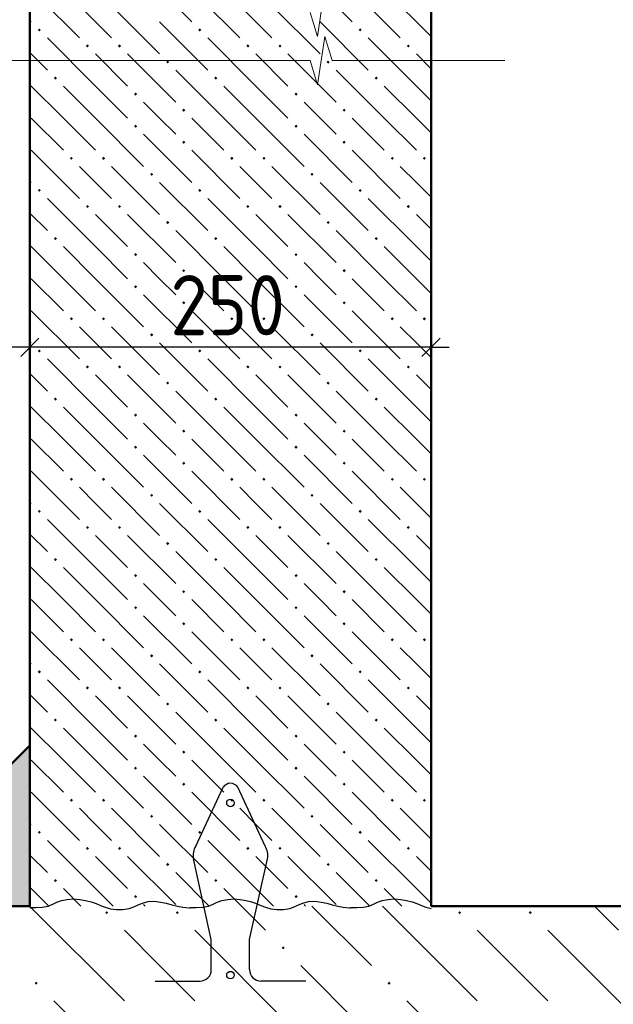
# Model space of a CAD drawing. Header units: millimetres. Extents: x 0 to 42000, y 0 to 29700.
# Tile 10 of 19: x 31219 to 33686, y 16631 to 20721. Entities that reach past the tile are written whole.
import ezdxf

# ---------------------------------------------------------------- set-up
doc = ezdxf.new("R2010")
doc.units = ezdxf.units.MM
for name, color, linetype, lineweight in [('Standard', 7, 'Continuous', 25), ('Примечания', 7, 'Continuous', 13), ('Размерная линия_ общее', 7, 'Continuous', 13), ('Стена_ кирп кладка силик нес', 8, 'Continuous', 70), ('Фундаменты общие', 7, 'Continuous', 25)]:
    doc.layers.add(name, color=color, linetype=linetype, lineweight=lineweight)
doc.styles.add('ISOCPEUR', font='txt')

msp = doc.modelspace()

# ---------------------------------------------------------------- hatches: boundary and pattern name
at = {"layer": 'Standard', "linetype": 'Continuous', "lineweight": 13, "transparency": 33554687}
for points in [[(31300.7, 20672), (31294.2, 20678.5), (31300.7, 20685), (31307.2, 20678.5)], [(31967.4, 20672), (31960.9, 20678.5), (31967.4, 20685), (31973.9, 20678.5)], [(32634, 20672), (32627.5, 20678.5), (32634, 20685), (32640.5, 20678.5)], [(31500.7, 20605.3), (31494.2, 20611.8), (31500.7, 20618.3), (31507.2, 20611.8)], [(31634, 20605.3), (31627.5, 20611.8), (31634, 20618.3), (31640.5, 20611.8)], [(32167.4, 20605.3), (32160.9, 20611.8), (32167.4, 20618.3), (32173.9, 20611.8)], [(32300.7, 20605.3), (32294.2, 20611.8), (32300.7, 20618.3), (32307.2, 20611.8)], [(32834, 20605.3), (32827.5, 20611.8), (32834, 20618.3), (32840.5, 20611.8)], [(31834, 20538.6), (31827.5, 20545.1), (31834, 20551.6), (31840.5, 20545.1)], [(32500.7, 20538.6), (32494.2, 20545.1), (32500.7, 20551.6), (32507.2, 20545.1)], [(31367.4, 20472), (31360.9, 20478.5), (31367.4, 20485), (31373.9, 20478.5)], [(32034, 20472), (32027.5, 20478.5), (32034, 20485), (32040.5, 20478.5)], [(32700.7, 20472), (32694.2, 20478.5), (32700.7, 20485), (32707.2, 20478.5)], [(31700.7, 20405.3), (31694.2, 20411.8), (31700.7, 20418.3), (31707.2, 20411.8)], [(32367.4, 20405.3), (32360.9, 20411.8), (32367.4, 20418.3), (32373.9, 20411.8)], [(31900.7, 20338.6), (31894.2, 20345.1), (31900.7, 20351.6), (31907.2, 20345.1)], [(32567.4, 20338.6), (32560.9, 20345.1), (32567.4, 20351.6), (32573.9, 20345.1)], [(31700.7, 20272), (31694.2, 20278.5), (31700.7, 20285), (31707.2, 20278.5)], [(32367.4, 20272), (32360.9, 20278.5), (32367.4, 20285), (32373.9, 20278.5)], [(31900.7, 20205.3), (31894.2, 20211.8), (31900.7, 20218.3), (31907.2, 20211.8)], [(32567.4, 20205.3), (32560.9, 20211.8), (32567.4, 20218.3), (32573.9, 20211.8)], [(31434, 20138.6), (31427.5, 20145.1), (31434, 20151.6), (31440.5, 20145.1)], [(31567.4, 20138.6), (31560.9, 20145.1), (31567.4, 20151.6), (31573.9, 20145.1)], [(32100.7, 20138.6), (32094.2, 20145.1), (32100.7, 20151.6), (32107.2, 20145.1)], [(32234, 20138.6), (32227.5, 20145.1), (32234, 20151.6), (32240.5, 20145.1)], [(32767.4, 20138.6), (32760.9, 20145.1), (32767.4, 20151.6), (32773.9, 20145.1)], [(32900.7, 20138.6), (32894.2, 20145.1), (32900.7, 20151.6), (32907.2, 20145.1)], [(31767.4, 20072), (31760.9, 20078.5), (31767.4, 20085), (31773.9, 20078.5)], [(32434, 20072), (32427.5, 20078.5), (32434, 20085), (32440.5, 20078.5)], [(31300.7, 20005.3), (31294.2, 20011.8), (31300.7, 20018.3), (31307.2, 20011.8)], [(31967.4, 20005.3), (31960.9, 20011.8), (31967.4, 20018.3), (31973.9, 20011.8)], [(32634, 20005.3), (32627.5, 20011.8), (32634, 20018.3), (32640.5, 20011.8)], [(31500.7, 19938.6), (31494.2, 19945.1), (31500.7, 19951.6), (31507.2, 19945.1)], [(31634, 19938.6), (31627.5, 19945.1), (31634, 19951.6), (31640.5, 19945.1)], [(32167.4, 19938.6), (32160.9, 19945.1), (32167.4, 19951.6), (32173.9, 19945.1)], [(32300.7, 19938.6), (32294.2, 19945.1), (32300.7, 19951.6), (32307.2, 19945.1)], [(32834, 19938.6), (32827.5, 19945.1), (32834, 19951.6), (32840.5, 19945.1)], [(31834, 19872), (31827.5, 19878.5), (31834, 19885), (31840.5, 19878.5)], [(32500.7, 19872), (32494.2, 19878.5), (32500.7, 19885), (32507.2, 19878.5)], [(31367.4, 19805.3), (31360.9, 19811.8), (31367.4, 19818.3), (31373.9, 19811.8)], [(32034, 19805.3), (32027.5, 19811.8), (32034, 19818.3), (32040.5, 19811.8)], [(32700.7, 19805.3), (32694.2, 19811.8), (32700.7, 19818.3), (32707.2, 19811.8)], [(31700.7, 19738.6), (31694.2, 19745.1), (31700.7, 19751.6), (31707.2, 19745.1)], [(32367.4, 19738.6), (32360.9, 19745.1), (32367.4, 19751.6), (32373.9, 19745.1)], [(31900.7, 19672), (31894.2, 19678.5), (31900.7, 19685), (31907.2, 19678.5)], [(32567.4, 19672), (32560.9, 19678.5), (32567.4, 19685), (32573.9, 19678.5)], [(31700.7, 19605.3), (31694.2, 19611.8), (31700.7, 19618.3), (31707.2, 19611.8)], [(32367.4, 19605.3), (32360.9, 19611.8), (32367.4, 19618.3), (32373.9, 19611.8)], [(31900.7, 19538.6), (31894.2, 19545.1), (31900.7, 19551.6), (31907.2, 19545.1)], [(32567.4, 19538.6), (32560.9, 19545.1), (32567.4, 19551.6), (32573.9, 19545.1)], [(31434, 19472), (31427.5, 19478.5), (31434, 19485), (31440.5, 19478.5)], [(31567.4, 19472), (31560.9, 19478.5), (31567.4, 19485), (31573.9, 19478.5)], [(32100.7, 19472), (32094.2, 19478.5), (32100.7, 19485), (32107.2, 19478.5)], [(32234, 19472), (32227.5, 19478.5), (32234, 19485), (32240.5, 19478.5)], [(32767.4, 19472), (32760.9, 19478.5), (32767.4, 19485), (32773.9, 19478.5)], [(32900.7, 19472), (32894.2, 19478.5), (32900.7, 19485), (32907.2, 19478.5)], [(31767.4, 19405.3), (31760.9, 19411.8), (31767.4, 19418.3), (31773.9, 19411.8)], [(32434, 19405.3), (32427.5, 19411.8), (32434, 19418.3), (32440.5, 19411.8)], [(31300.7, 19338.6), (31294.2, 19345.1), (31300.7, 19351.6), (31307.2, 19345.1)], [(31967.4, 19338.6), (31960.9, 19345.1), (31967.4, 19351.6), (31973.9, 19345.1)], [(32634, 19338.6), (32627.5, 19345.1), (32634, 19351.6), (32640.5, 19345.1)], [(31500.7, 19272), (31494.2, 19278.5), (31500.7, 19285), (31507.2, 19278.5)], [(31634, 19272), (31627.5, 19278.5), (31634, 19285), (31640.5, 19278.5)], [(32167.4, 19272), (32160.9, 19278.5), (32167.4, 19285), (32173.9, 19278.5)], [(32300.7, 19272), (32294.2, 19278.5), (32300.7, 19285), (32307.2, 19278.5)], [(32834, 19272), (32827.5, 19278.5), (32834, 19285), (32840.5, 19278.5)], [(31834, 19205.3), (31827.5, 19211.8), (31834, 19218.3), (31840.5, 19211.8)], [(32500.7, 19205.3), (32494.2, 19211.8), (32500.7, 19218.3), (32507.2, 19211.8)], [(31367.4, 19138.6), (31360.9, 19145.1), (31367.4, 19151.6), (31373.9, 19145.1)], [(32034, 19138.6), (32027.5, 19145.1), (32034, 19151.6), (32040.5, 19145.1)], [(32700.7, 19138.6), (32694.2, 19145.1), (32700.7, 19151.6), (32707.2, 19145.1)], [(31700.7, 19072), (31694.2, 19078.5), (31700.7, 19085), (31707.2, 19078.5)], [(32367.4, 19072), (32360.9, 19078.5), (32367.4, 19085), (32373.9, 19078.5)], [(31900.7, 19005.3), (31894.2, 19011.8), (31900.7, 19018.3), (31907.2, 19011.8)], [(32567.4, 19005.3), (32560.9, 19011.8), (32567.4, 19018.3), (32573.9, 19011.8)], [(31700.7, 18938.6), (31694.2, 18945.1), (31700.7, 18951.6), (31707.2, 18945.1)], [(32367.4, 18938.6), (32360.9, 18945.1), (32367.4, 18951.6), (32373.9, 18945.1)], [(31900.7, 18872), (31894.2, 18878.5), (31900.7, 18885), (31907.2, 18878.5)], [(32567.4, 18872), (32560.9, 18878.5), (32567.4, 18885), (32573.9, 18878.5)], [(31434, 18805.3), (31427.5, 18811.8), (31434, 18818.3), (31440.5, 18811.8)], [(31567.4, 18805.3), (31560.9, 18811.8), (31567.4, 18818.3), (31573.9, 18811.8)], [(32100.7, 18805.3), (32094.2, 18811.8), (32100.7, 18818.3), (32107.2, 18811.8)], [(32234, 18805.3), (32227.5, 18811.8), (32234, 18818.3), (32240.5, 18811.8)], [(32767.4, 18805.3), (32760.9, 18811.8), (32767.4, 18818.3), (32773.9, 18811.8)], [(32900.7, 18805.3), (32894.2, 18811.8), (32900.7, 18818.3), (32907.2, 18811.8)], [(31767.4, 18738.6), (31760.9, 18745.1), (31767.4, 18751.6), (31773.9, 18745.1)], [(32434, 18738.6), (32427.5, 18745.1), (32434, 18751.6), (32440.5, 18745.1)], [(31300.7, 18672), (31294.2, 18678.5), (31300.7, 18685), (31307.2, 18678.5)], [(31967.4, 18672), (31960.9, 18678.5), (31967.4, 18685), (31973.9, 18678.5)], [(32634, 18672), (32627.5, 18678.5), (32634, 18685), (32640.5, 18678.5)], [(31500.7, 18605.3), (31494.2, 18611.8), (31500.7, 18618.3), (31507.2, 18611.8)], [(31634, 18605.3), (31627.5, 18611.8), (31634, 18618.3), (31640.5, 18611.8)], [(32167.4, 18605.3), (32160.9, 18611.8), (32167.4, 18618.3), (32173.9, 18611.8)], [(32300.7, 18605.3), (32294.2, 18611.8), (32300.7, 18618.3), (32307.2, 18611.8)], [(32834, 18605.3), (32827.5, 18611.8), (32834, 18618.3), (32840.5, 18611.8)], [(31834, 18538.6), (31827.5, 18545.1), (31834, 18551.6), (31840.5, 18545.1)], [(32500.7, 18538.6), (32494.2, 18545.1), (32500.7, 18551.6), (32507.2, 18545.1)], [(31367.4, 18472), (31360.9, 18478.5), (31367.4, 18485), (31373.9, 18478.5)], [(32034, 18472), (32027.5, 18478.5), (32034, 18485), (32040.5, 18478.5)], [(32700.7, 18472), (32694.2, 18478.5), (32700.7, 18485), (32707.2, 18478.5)], [(31700.7, 18405.3), (31694.2, 18411.8), (31700.7, 18418.3), (31707.2, 18411.8)], [(32367.4, 18405.3), (32360.9, 18411.8), (32367.4, 18418.3), (32373.9, 18411.8)], [(31900.7, 18338.6), (31894.2, 18345.1), (31900.7, 18351.6), (31907.2, 18345.1)], [(32567.4, 18338.6), (32560.9, 18345.1), (32567.4, 18351.6), (32573.9, 18345.1)], [(31700.7, 18272), (31694.2, 18278.5), (31700.7, 18285), (31707.2, 18278.5)], [(32367.4, 18272), (32360.9, 18278.5), (32367.4, 18285), (32373.9, 18278.5)], [(31900.7, 18205.3), (31894.2, 18211.8), (31900.7, 18218.3), (31907.2, 18211.8)], [(32567.4, 18205.3), (32560.9, 18211.8), (32567.4, 18218.3), (32573.9, 18211.8)], [(31434, 18138.6), (31427.5, 18145.1), (31434, 18151.6), (31440.5, 18145.1)], [(31567.4, 18138.6), (31560.9, 18145.1), (31567.4, 18151.6), (31573.9, 18145.1)], [(32100.7, 18138.6), (32094.2, 18145.1), (32100.7, 18151.6), (32107.2, 18145.1)], [(32234, 18138.6), (32227.5, 18145.1), (32234, 18151.6), (32240.5, 18145.1)], [(32767.4, 18138.6), (32760.9, 18145.1), (32767.4, 18151.6), (32773.9, 18145.1)], [(32900.7, 18138.6), (32894.2, 18145.1), (32900.7, 18151.6), (32907.2, 18145.1)], [(31767.4, 18072), (31760.9, 18078.5), (31767.4, 18085), (31773.9, 18078.5)], [(32434, 18072), (32427.5, 18078.5), (32434, 18085), (32440.5, 18078.5)], [(31300.7, 18005.3), (31294.2, 18011.8), (31300.7, 18018.3), (31307.2, 18011.8)], [(31967.4, 18005.3), (31960.9, 18011.8), (31967.4, 18018.3), (31973.9, 18011.8)], [(32634, 18005.3), (32627.5, 18011.8), (32634, 18018.3), (32640.5, 18011.8)], [(31500.7, 17938.6), (31494.2, 17945.1), (31500.7, 17951.6), (31507.2, 17945.1)], [(31634, 17938.6), (31627.5, 17945.1), (31634, 17951.6), (31640.5, 17945.1)], [(32167.4, 17938.6), (32160.9, 17945.1), (32167.4, 17951.6), (32173.9, 17945.1)], [(32300.7, 17938.6), (32294.2, 17945.1), (32300.7, 17951.6), (32307.2, 17945.1)], [(32834, 17938.6), (32827.5, 17945.1), (32834, 17951.6), (32840.5, 17945.1)], [(31834, 17872), (31827.5, 17878.5), (31834, 17885), (31840.5, 17878.5)], [(32500.7, 17872), (32494.2, 17878.5), (32500.7, 17885), (32507.2, 17878.5)], [(31367.4, 17805.3), (31360.9, 17811.8), (31367.4, 17818.3), (31373.9, 17811.8)], [(32034, 17805.3), (32027.5, 17811.8), (32034, 17818.3), (32040.5, 17811.8)], [(32700.7, 17805.3), (32694.2, 17811.8), (32700.7, 17818.3), (32707.2, 17811.8)], [(31700.7, 17738.6), (31694.2, 17745.1), (31700.7, 17751.6), (31707.2, 17745.1)], [(32367.4, 17738.6), (32360.9, 17745.1), (32367.4, 17751.6), (32373.9, 17745.1)], [(31900.7, 17672), (31894.2, 17678.5), (31900.7, 17685), (31907.2, 17678.5)], [(32567.4, 17672), (32560.9, 17678.5), (32567.4, 17685), (32573.9, 17678.5)], [(31700.7, 17605.3), (31694.2, 17611.8), (31700.7, 17618.3), (31707.2, 17611.8)], [(32367.4, 17605.3), (32360.9, 17611.8), (32367.4, 17618.3), (32373.9, 17611.8)], [(31900.7, 17538.6), (31894.2, 17545.1), (31900.7, 17551.6), (31907.2, 17545.1)], [(32567.4, 17538.6), (32560.9, 17545.1), (32567.4, 17551.6), (32573.9, 17545.1)], [(31434, 17472), (31427.5, 17478.5), (31434, 17485), (31440.5, 17478.5)], [(31567.4, 17472), (31560.9, 17478.5), (31567.4, 17485), (31573.9, 17478.5)], [(32100.7, 17472), (32094.2, 17478.5), (32100.7, 17485), (32107.2, 17478.5)], [(32234, 17472), (32227.5, 17478.5), (32234, 17485), (32240.5, 17478.5)], [(32767.4, 17472), (32760.9, 17478.5), (32767.4, 17485), (32773.9, 17478.5)], [(32900.7, 17472), (32894.2, 17478.5), (32900.7, 17485), (32907.2, 17478.5)], [(31767.4, 17405.3), (31760.9, 17411.8), (31767.4, 17418.3), (31773.9, 17411.8)], [(32434, 17405.3), (32427.5, 17411.8), (32434, 17418.3), (32440.5, 17411.8)], [(31300.7, 17338.6), (31294.2, 17345.1), (31300.7, 17351.6), (31307.2, 17345.1)], [(31967.4, 17338.6), (31960.9, 17345.1), (31967.4, 17351.6), (31973.9, 17345.1)], [(32634, 17338.6), (32627.5, 17345.1), (32634, 17351.6), (32640.5, 17345.1)], [(31500.7, 17272), (31494.2, 17278.5), (31500.7, 17285), (31507.2, 17278.5)], [(31634, 17272), (31627.5, 17278.5), (31634, 17285), (31640.5, 17278.5)], [(32167.4, 17272), (32160.9, 17278.5), (32167.4, 17285), (32173.9, 17278.5)], [(32300.7, 17272), (32294.2, 17278.5), (32300.7, 17285), (32307.2, 17278.5)], [(32834, 17272), (32827.5, 17278.5), (32834, 17285), (32840.5, 17278.5)], [(31834, 17205.3), (31827.5, 17211.8), (31834, 17218.3), (31840.5, 17211.8)], [(32500.7, 17205.3), (32494.2, 17211.8), (32500.7, 17218.3), (32507.2, 17211.8)], [(31367.4, 17138.6), (31360.9, 17145.1), (31367.4, 17151.6), (31373.9, 17145.1)], [(32034, 17138.6), (32027.5, 17145.1), (32034, 17151.6), (32040.5, 17145.1)], [(32700.7, 17138.6), (32694.2, 17145.1), (32700.7, 17151.6), (32707.2, 17145.1)], [(31700.7, 17072), (31694.2, 17078.5), (31700.7, 17085), (31707.2, 17078.5)], [(32367.4, 17072), (32360.9, 17078.5), (32367.4, 17085), (32373.9, 17078.5)], [(31580.7, 17005.3), (31574.2, 17011.8), (31580.7, 17018.3), (31587.2, 17011.8)], [(31874, 17005.3), (31867.5, 17011.8), (31874, 17018.3), (31880.5, 17011.8)], [(33047.4, 17005.3), (33040.9, 17011.8), (33047.4, 17018.3), (33053.9, 17011.8)], [(33340.7, 17005.3), (33334.2, 17011.8), (33340.7, 17018.3), (33347.2, 17011.8)], [(32314, 16858.6), (32307.5, 16865.1), (32314, 16871.6), (32320.5, 16865.1)], [(31287.4, 16712), (31280.9, 16718.5), (31287.4, 16725), (31293.9, 16718.5)], [(32754, 16712), (32747.5, 16718.5), (32754, 16725), (32760.5, 16718.5)]]:
    msp.add_hatch(color=7, dxfattribs=at).paths.add_polyline_path(points, flags=16)
at = {"layer": 'Стена_ кирп кладка силик нес', "linetype": 'Continuous', "lineweight": 13, "transparency": 33554687}
msp.add_hatch(color=7, dxfattribs=at).paths.add_polyline_path([(31261.6, 17038.8), (31261.6, 17705.4), (30595, 17038.8)])

# ---------------------------------------------------------------- linework, layer by layer
at = {"layer": 'Standard', "color": 7, "linetype": 'Continuous', "lineweight": 50, "transparency": 33554687}
for p, q in [((31261.6, 25465.4), (31261.6, 17038.8)), ((32928.3, 24132.1), (32928.3, 17038.8)), ((32928.3, 17038.8), (38195, 17038.8))]:
    msp.add_line(p, q, dxfattribs=at)
at = {"layer": 'Standard', "color": 253, "linetype": 'Continuous', "lineweight": 13, "true_color": 0xababab, "transparency": 33554687}
for p, q in [((31734, 20911.8), (31934, 20711.8)), ((32400.7, 20911.8), (32600.7, 20711.8)), ((31267.4, 20845.1), (31467.4, 20645.1)), ((31934, 20845.1), (32134, 20645.1)), ((32600.7, 20845.1), (32800.7, 20645.1)), ((31534, 20711.8), (31467.4, 20778.5)), ((31600.7, 20778.5), (31800.7, 20578.5)), ((32200.7, 20711.8), (32134, 20778.5)), ((32267.4, 20778.5), (32467.4, 20578.5)), ((32867.4, 20711.8), (32800.7, 20778.5)), ((31261.6, 20717.5), (31267.4, 20711.8)), ((31600.7, 20645.1), (31534, 20711.8)), ((31800.7, 20711.8), (32000.7, 20511.8)), ((32267.4, 20645.1), (32200.7, 20711.8)), ((32467.4, 20711.8), (32667.4, 20511.8)), ((32928.3, 20650.9), (32867.4, 20711.8)), ((31534, 20445.1), (31334, 20645.1)), ((32200.7, 20445.1), (32000.7, 20645.1)), ((32867.4, 20445.1), (32667.4, 20645.1)), ((31261.6, 20584.2), (31334, 20511.8)), ((31534, 20578.5), (31667.4, 20445.1)), ((31667.4, 20578.5), (31867.4, 20378.5)), ((32200.7, 20578.5), (32334, 20445.1)), ((32334, 20578.5), (32534, 20378.5)), ((32867.4, 20578.5), (32928.3, 20517.5)), ((32067.4, 20311.8), (31867.4, 20511.8)), ((32734, 20311.8), (32534, 20511.8)), ((31400.7, 20311.8), (31261.6, 20450.9)), ((31400.7, 20445.1), (31534, 20311.8)), ((31534, 20445.1), (31667.4, 20311.8)), ((32067.4, 20445.1), (32200.7, 20311.8)), ((32200.7, 20445.1), (32334, 20311.8)), ((32734, 20445.1), (32867.4, 20311.8)), ((32867.4, 20445.1), (32928.3, 20384.2)), ((31800.7, 20311.8), (31734, 20378.5)), ((32467.4, 20311.8), (32400.7, 20378.5)), ((31267.4, 20311.8), (31400.7, 20178.5)), ((31400.7, 20311.8), (31534, 20178.5)), ((31534, 20311.8), (31734, 20111.8)), ((31867.4, 20245.1), (31800.7, 20311.8)), ((31934, 20311.8), (32067.4, 20178.5)), ((32067.4, 20311.8), (32200.7, 20178.5)), ((32200.7, 20311.8), (32400.7, 20111.8)), ((32534, 20245.1), (32467.4, 20311.8)), ((32600.7, 20311.8), (32734, 20178.5)), ((32734, 20311.8), (32867.4, 20178.5)), ((32867.4, 20311.8), (32928.3, 20250.9)), ((31734, 20245.1), (31934, 20045.1)), ((32400.7, 20245.1), (32600.7, 20045.1)), ((31267.4, 20178.5), (31467.4, 19978.5)), ((31934, 20178.5), (32134, 19978.5)), ((32600.7, 20178.5), (32800.7, 19978.5)), ((31534, 20045.1), (31467.4, 20111.8)), ((31600.7, 20111.8), (31800.7, 19911.8)), ((32200.7, 20045.1), (32134, 20111.8)), ((32267.4, 20111.8), (32467.4, 19911.8)), ((32867.4, 20045.1), (32800.7, 20111.8)), ((31261.6, 20050.9), (31267.4, 20045.1)), ((31600.7, 19978.5), (31534, 20045.1)), ((31800.7, 20045.1), (32000.7, 19845.1)), ((32267.4, 19978.5), (32200.7, 20045.1)), ((32467.4, 20045.1), (32667.4, 19845.1)), ((32928.3, 19984.2), (32867.4, 20045.1)), ((31534, 19778.5), (31334, 19978.5)), ((32200.7, 19778.5), (32000.7, 19978.5)), ((32867.4, 19778.5), (32667.4, 19978.5)), ((31261.6, 19917.5), (31334, 19845.1)), ((31534, 19911.8), (31667.4, 19778.5)), ((31667.4, 19911.8), (31867.4, 19711.8)), ((32200.7, 19911.8), (32334, 19778.5)), ((32334, 19911.8), (32534, 19711.8)), ((32867.4, 19911.8), (32928.3, 19850.9)), ((32067.4, 19645.1), (31867.4, 19845.1)), ((32734, 19645.1), (32534, 19845.1)), ((31400.7, 19645.1), (31261.6, 19784.2)), ((31400.7, 19778.5), (31534, 19645.1)), ((31534, 19778.5), (31667.4, 19645.1)), ((32067.4, 19778.5), (32200.7, 19645.1)), ((32200.7, 19778.5), (32334, 19645.1)), ((32734, 19778.5), (32867.4, 19645.1)), ((32867.4, 19778.5), (32928.3, 19717.5)), ((31800.7, 19645.1), (31734, 19711.8)), ((32467.4, 19645.1), (32400.7, 19711.8)), ((31267.4, 19645.1), (31400.7, 19511.8)), ((31400.7, 19645.1), (31534, 19511.8)), ((31534, 19645.1), (31734, 19445.1)), ((31867.4, 19578.5), (31800.7, 19645.1)), ((31934, 19645.1), (32067.4, 19511.8)), ((32067.4, 19645.1), (32200.7, 19511.8)), ((32200.7, 19645.1), (32400.7, 19445.1)), ((32534, 19578.5), (32467.4, 19645.1)), ((32600.7, 19645.1), (32734, 19511.8)), ((32734, 19645.1), (32867.4, 19511.8)), ((32867.4, 19645.1), (32928.3, 19584.2)), ((31734, 19578.5), (31934, 19378.5)), ((32400.7, 19578.5), (32600.7, 19378.5)), ((31267.4, 19511.8), (31467.4, 19311.8)), ((31934, 19511.8), (32134, 19311.8)), ((32600.7, 19511.8), (32800.7, 19311.8)), ((31534, 19378.5), (31467.4, 19445.1)), ((31600.7, 19445.1), (31800.7, 19245.1)), ((32200.7, 19378.5), (32134, 19445.1)), ((32267.4, 19445.1), (32467.4, 19245.1)), ((32867.4, 19378.5), (32800.7, 19445.1)), ((31261.6, 19384.2), (31267.4, 19378.5)), ((31600.7, 19311.8), (31534, 19378.5)), ((31800.7, 19378.5), (32000.7, 19178.5)), ((32267.4, 19311.8), (32200.7, 19378.5)), ((32467.4, 19378.5), (32667.4, 19178.5)), ((32928.3, 19317.5), (32867.4, 19378.5)), ((31534, 19111.8), (31334, 19311.8)), ((32200.7, 19111.8), (32000.7, 19311.8)), ((32867.4, 19111.8), (32667.4, 19311.8)), ((31261.6, 19250.9), (31334, 19178.5)), ((31534, 19245.1), (31667.4, 19111.8)), ((31667.4, 19245.1), (31867.4, 19045.1)), ((32200.7, 19245.1), (32334, 19111.8)), ((32334, 19245.1), (32534, 19045.1)), ((32867.4, 19245.1), (32928.3, 19184.2)), ((32067.4, 18978.5), (31867.4, 19178.5)), ((32734, 18978.5), (32534, 19178.5)), ((31400.7, 18978.5), (31261.6, 19117.5)), ((31400.7, 19111.8), (31534, 18978.5)), ((31534, 19111.8), (31667.4, 18978.5)), ((32067.4, 19111.8), (32200.7, 18978.5)), ((32200.7, 19111.8), (32334, 18978.5)), ((32734, 19111.8), (32867.4, 18978.5)), ((32867.4, 19111.8), (32928.3, 19050.9)), ((31800.7, 18978.5), (31734, 19045.1)), ((32467.4, 18978.5), (32400.7, 19045.1)), ((31267.4, 18978.5), (31400.7, 18845.1)), ((31400.7, 18978.5), (31534, 18845.1)), ((31534, 18978.5), (31734, 18778.5)), ((31867.4, 18911.8), (31800.7, 18978.5)), ((31934, 18978.5), (32067.4, 18845.1)), ((32067.4, 18978.5), (32200.7, 18845.1)), ((32200.7, 18978.5), (32400.7, 18778.5)), ((32534, 18911.8), (32467.4, 18978.5)), ((32600.7, 18978.5), (32734, 18845.1)), ((32734, 18978.5), (32867.4, 18845.1)), ((32867.4, 18978.5), (32928.3, 18917.5)), ((31734, 18911.8), (31934, 18711.8)), ((32400.7, 18911.8), (32600.7, 18711.8)), ((31267.4, 18845.1), (31467.4, 18645.1)), ((31934, 18845.1), (32134, 18645.1)), ((32600.7, 18845.1), (32800.7, 18645.1)), ((31534, 18711.8), (31467.4, 18778.5)), ((31600.7, 18778.5), (31800.7, 18578.5)), ((32200.7, 18711.8), (32134, 18778.5)), ((32267.4, 18778.5), (32467.4, 18578.5)), ((32867.4, 18711.8), (32800.7, 18778.5)), ((31261.6, 18717.5), (31267.4, 18711.8)), ((31600.7, 18645.1), (31534, 18711.8)), ((31800.7, 18711.8), (32000.7, 18511.8)), ((32267.4, 18645.1), (32200.7, 18711.8)), ((32467.4, 18711.8), (32667.4, 18511.8)), ((32928.3, 18650.9), (32867.4, 18711.8)), ((31534, 18445.1), (31334, 18645.1)), ((32200.7, 18445.1), (32000.7, 18645.1)), ((32867.4, 18445.1), (32667.4, 18645.1)), ((31261.6, 18584.2), (31334, 18511.8)), ((31534, 18578.5), (31667.4, 18445.1)), ((31667.4, 18578.5), (31867.4, 18378.5)), ((32200.7, 18578.5), (32334, 18445.1)), ((32334, 18578.5), (32534, 18378.5)), ((32867.4, 18578.5), (32928.3, 18517.5)), ((32067.4, 18311.8), (31867.4, 18511.8)), ((32734, 18311.8), (32534, 18511.8)), ((31400.7, 18311.8), (31261.6, 18450.9)), ((31400.7, 18445.1), (31534, 18311.8)), ((31534, 18445.1), (31667.4, 18311.8)), ((32067.4, 18445.1), (32200.7, 18311.8)), ((32200.7, 18445.1), (32334, 18311.8)), ((32734, 18445.1), (32867.4, 18311.8)), ((32867.4, 18445.1), (32928.3, 18384.2)), ((31800.7, 18311.8), (31734, 18378.5)), ((32467.4, 18311.8), (32400.7, 18378.5)), ((31267.4, 18311.8), (31400.7, 18178.5)), ((31400.7, 18311.8), (31534, 18178.5)), ((31534, 18311.8), (31734, 18111.8)), ((31867.4, 18245.1), (31800.7, 18311.8)), ((31934, 18311.8), (32067.4, 18178.5)), ((32067.4, 18311.8), (32200.7, 18178.5)), ((32200.7, 18311.8), (32400.7, 18111.8)), ((32534, 18245.1), (32467.4, 18311.8)), ((32600.7, 18311.8), (32734, 18178.5)), ((32734, 18311.8), (32867.4, 18178.5)), ((32867.4, 18311.8), (32928.3, 18250.9)), ((31734, 18245.1), (31934, 18045.1)), ((32400.7, 18245.1), (32600.7, 18045.1)), ((31267.4, 18178.5), (31467.4, 17978.5)), ((31934, 18178.5), (32134, 17978.5)), ((32600.7, 18178.5), (32800.7, 17978.5)), ((31534, 18045.1), (31467.4, 18111.8)), ((31600.7, 18111.8), (31800.7, 17911.8)), ((32200.7, 18045.1), (32134, 18111.8)), ((32267.4, 18111.8), (32467.4, 17911.8)), ((32867.4, 18045.1), (32800.7, 18111.8)), ((31261.6, 18050.9), (31267.4, 18045.1)), ((31600.7, 17978.5), (31534, 18045.1)), ((31800.7, 18045.1), (32000.7, 17845.1)), ((32267.4, 17978.5), (32200.7, 18045.1)), ((32467.4, 18045.1), (32667.4, 17845.1)), ((32928.3, 17984.2), (32867.4, 18045.1)), ((31534, 17778.5), (31334, 17978.5)), ((32200.7, 17778.5), (32000.7, 17978.5)), ((32867.4, 17778.5), (32667.4, 17978.5)), ((31261.6, 17917.5), (31334, 17845.1)), ((31534, 17911.8), (31667.4, 17778.5)), ((31667.4, 17911.8), (31867.4, 17711.8)), ((32200.7, 17911.8), (32334, 17778.5)), ((32334, 17911.8), (32534, 17711.8)), ((32867.4, 17911.8), (32928.3, 17850.9)), ((32067.4, 17645.1), (31867.4, 17845.1)), ((32734, 17645.1), (32534, 17845.1)), ((31400.7, 17645.1), (31261.6, 17784.2)), ((31400.7, 17778.5), (31534, 17645.1)), ((31534, 17778.5), (31667.4, 17645.1)), ((32067.4, 17778.5), (32200.7, 17645.1)), ((32200.7, 17778.5), (32334, 17645.1)), ((32734, 17778.5), (32867.4, 17645.1)), ((32867.4, 17778.5), (32928.3, 17717.5)), ((31800.7, 17645.1), (31734, 17711.8)), ((32467.4, 17645.1), (32400.7, 17711.8)), ((31267.4, 17645.1), (31400.7, 17511.8)), ((31400.7, 17645.1), (31534, 17511.8)), ((31534, 17645.1), (31734, 17445.1)), ((31867.4, 17578.5), (31800.7, 17645.1)), ((31934, 17645.1), (32067.4, 17511.8)), ((32067.4, 17645.1), (32200.7, 17511.8)), ((32200.7, 17645.1), (32400.7, 17445.1)), ((32534, 17578.5), (32467.4, 17645.1)), ((32600.7, 17645.1), (32734, 17511.8)), ((32734, 17645.1), (32867.4, 17511.8)), ((32867.4, 17645.1), (32928.3, 17584.2)), ((31734, 17578.5), (31934, 17378.5)), ((32400.7, 17578.5), (32600.7, 17378.5)), ((31267.4, 17511.8), (31467.4, 17311.8)), ((31934, 17511.8), (32134, 17311.8)), ((32600.7, 17511.8), (32800.7, 17311.8)), ((31534, 17378.5), (31467.4, 17445.1)), ((31600.7, 17445.1), (31800.7, 17245.1)), ((32200.7, 17378.5), (32134, 17445.1)), ((32267.4, 17445.1), (32467.4, 17245.1)), ((32867.4, 17378.5), (32800.7, 17445.1)), ((31261.6, 17384.2), (31267.4, 17378.5)), ((31600.7, 17311.8), (31534, 17378.5)), ((31800.7, 17378.5), (32000.7, 17178.5)), ((32267.4, 17311.8), (32200.7, 17378.5)), ((32467.4, 17378.5), (32667.4, 17178.5)), ((32928.3, 17317.5), (32867.4, 17378.5)), ((31534, 17111.8), (31334, 17311.8)), ((32200.7, 17111.8), (32000.7, 17311.8)), ((32867.4, 17111.8), (32667.4, 17311.8)), ((31261.6, 17250.9), (31334, 17178.5)), ((31534, 17245.1), (31667.4, 17111.8)), ((31667.4, 17245.1), (31867.4, 17045.1)), ((32200.7, 17245.1), (32334, 17111.8)), ((32334, 17245.1), (32534, 17045.1)), ((32867.4, 17245.1), (32928.3, 17184.2)), ((32007.1, 17038.8), (31867.4, 17178.5)), ((32673.7, 17038.8), (32534, 17178.5)), ((31340.4, 17038.8), (31261.6, 17117.5)), ((31400.7, 17111.8), (31473.7, 17038.8)), ((31534, 17111.8), (31607.1, 17038.8)), ((32067.4, 17111.8), (32140.4, 17038.8)), ((32200.7, 17111.8), (32273.7, 17038.8)), ((32734, 17111.8), (32807.1, 17038.8)), ((32867.4, 17111.8), (32928.3, 17050.9)), ((31260.4, 17038.8), (31654, 16645.1)), ((31740.4, 17038.8), (31734, 17045.1)), ((32140.4, 17038.8), (32240.7, 16938.5)), ((32407.1, 17038.8), (32400.7, 17045.1)), ((32433.7, 17038.8), (32680.7, 16791.8)), ((32727.1, 17038.8), (33120.7, 16645.1)), ((33607.1, 17038.8), (33707.4, 16938.5)), ((31800.7, 16791.8), (31654, 16938.5)), ((31947.4, 16938.5), (32387.4, 16498.5)), ((33267.4, 16791.8), (33120.7, 16938.5)), ((33414, 16938.5), (33854, 16498.5)), ((31947.4, 16645.1), (31800.7, 16791.8)), ((32387.4, 16791.8), (32827.4, 16351.8)), ((33414, 16645.1), (33267.4, 16791.8)), ((31800.7, 16205.1), (31360.7, 16645.1)), ((33267.4, 16205.1), (32827.4, 16645.1))]:
    msp.add_line(p, q, dxfattribs=at)
at = {"layer": 'Standard', "color": 7, "linetype": 'Continuous', "lineweight": 13, "transparency": 33554687}
for p, q in [((32456.4, 20650.8), (32486.9, 20850.8)), ((32425.8, 20750.8), (32456.4, 20650.8)), ((32456.4, 20450.8), (32486.9, 20650.8)), ((32486.9, 20650.8), (32517.4, 20550.8)), ((30990.8, 20550.8), (31708.3, 20550.8)), ((31708.3, 20550.8), (32425.8, 20550.8)), ((32425.8, 20550.8), (32456.4, 20450.8)), ((32517.4, 20550.8), (33235, 20550.8)), ((33235, 20550.8), (33235, 20550.8))]:
    msp.add_line(p, q, dxfattribs=at)
at = {"layer": 'Standard', "color": 7, "linetype": 'Continuous', "lineweight": 25, "transparency": 33554687}
for points in [[(31261.6, 17032.9), (31286.3, 17032.8), (31313, 17034.7), (31337, 17039.1), (31356.3, 17046.4), (31373, 17055), (31392.3, 17062.3), (31416.9, 17066.7), (31443, 17069.2), (31469, 17066.4), (31493, 17061.6), (31516.3, 17056.3), (31536.3, 17049.2), (31555, 17041.5), (31573.6, 17033.9), (31596.3, 17027.9), (31621.6, 17024.7), (31648.3, 17025.2), (31674.3, 17028.7), (31693.6, 17035.8), (31711, 17044.1), (31729.6, 17051.7), (31752.3, 17057.4), (31779, 17058.7), (31804.9, 17055.5), (31828.3, 17050.4), (31851, 17044.8), (31874.3, 17039.2), (31897, 17033.9), (31923, 17031.3), (31928.3, 17031.1)], [(31928.3, 17032.9), (31953, 17032.8), (31979.6, 17034.7), (32003.6, 17039.1), (32023, 17046.4), (32039.6, 17055), (32059, 17062.3), (32083.6, 17066.7), (32109.6, 17069.2), (32135.6, 17066.4), (32159.6, 17061.6), (32182.9, 17056.3), (32203, 17049.2), (32221.6, 17041.5), (32240.3, 17033.9), (32263, 17027.9), (32288.3, 17024.7), (32315, 17025.2), (32341, 17028.7), (32360.3, 17035.8), (32377.6, 17044.1), (32396.3, 17051.7), (32419, 17057.4), (32445.6, 17058.7), (32471.6, 17055.5), (32495, 17050.4), (32517.6, 17044.8), (32541, 17039.2), (32563.6, 17033.9), (32589.6, 17031.3), (32595, 17031.1)], [(32595, 17032.9), (32619.6, 17032.8), (32646.3, 17034.7), (32670.3, 17039.1), (32689.6, 17046.4), (32706.3, 17055), (32725.6, 17062.3), (32750.3, 17066.7), (32776.3, 17069.2), (32802.3, 17066.4), (32826.3, 17061.6), (32849.6, 17056.3), (32869.6, 17049.2), (32888.3, 17041.5), (32907, 17033.9), (32928.3, 17028.2)]]:
    msp.add_lwpolyline(points, dxfattribs=at)
at = {"layer": 'Примечания', "color": 7, "linetype": 'Continuous', "lineweight": 25, "transparency": 33554687}
for p, q in [((31950.8, 17288.3), (32064.9, 17532.3)), ((32239.1, 17288.3), (32125, 17532.3)), ((32015.4, 16900.7), (31941.4, 17235)), ((32174.5, 16900.7), (32248.5, 17235)), ((32015.4, 16775.2), (32015.4, 16900.7)), ((32174.5, 16775.2), (32174.5, 16900.7)), ((31782.1, 16727.4), (31967.6, 16727.4)), ((32407.8, 16727.4), (32222.3, 16727.4))]:
    msp.add_line(p, q, dxfattribs=at)
for centre in [(32095, 17467.2), (32095, 16752.1)]:
    msp.add_circle(centre, 15.7, dxfattribs=at)
for centre, radius, start, end in [((32095, 17513.3), 35.6, 32.274, 147.726), ((32011.3, 17250.1), 71.5, 147.726, 192.2524), ((32178.6, 17250.1), 71.5, 347.7476, 32.274), ((31967.6, 16775.2), 47.8, 270, 0), ((32222.3, 16775.2), 47.8, 180, 270)]:
    msp.add_arc(centre, radius, start, end, dxfattribs=at)
at = {"layer": 'Размерная линия_ общее', "color": 253, "linetype": 'Continuous', "lineweight": -3, "true_color": 0xa0a0a0, "transparency": 33554687}
for p, q in [((31261.6, 19360), (31261.6, 19485)), ((32928.3, 19360), (32928.3, 19485)), ((31261.6, 19360), (31261.6, 19235)), ((32928.3, 19360), (32928.3, 19235))]:
    msp.add_line(p, q, dxfattribs=at)
at = {"layer": 'Размерная линия_ общее', "color": 7, "linetype": 'Continuous', "lineweight": 25, "transparency": 33554687}
for p, q in [((31299.1, 19397.5), (31224.1, 19322.5)), ((32965.8, 19397.5), (32890.8, 19322.5))]:
    msp.add_line(p, q, dxfattribs=at)
at = {"layer": 'Размерная линия_ общее', "color": 7, "linetype": 'Continuous', "lineweight": -3, "transparency": 33554687}
for p, q in [((31261.6, 19360), (30461.6, 19360)), ((32928.3, 19360), (31261.6, 19360)), ((32928.3, 19360), (33003.3, 19360))]:
    msp.add_line(p, q, dxfattribs=at)
at = {"layer": 'Фундаменты общие', "color": 7, "linetype": 'Continuous', "lineweight": 50, "transparency": 33554687}
msp.add_lwpolyline([(31261.6, 17038.8), (30595, 17038.8), (31261.6, 17705.4), (31261.6, 17038.8), (30595, 17038.8)], dxfattribs=at)

# ---------------------------------------------------------------- texts
at = {"layer": 'Размерная линия_ общее', "color": 7, "linetype": 'Continuous', "lineweight": 25, "transparency": 33554687, "insert": (31845, 19410), "char_height": 250, "width": 638.625, "attachment_point": 7, "style": 'ISOCPEUR'}
msp.add_mtext('\\W0.91;250', dxfattribs=at)

doc.saveas('drawing.dxf')
